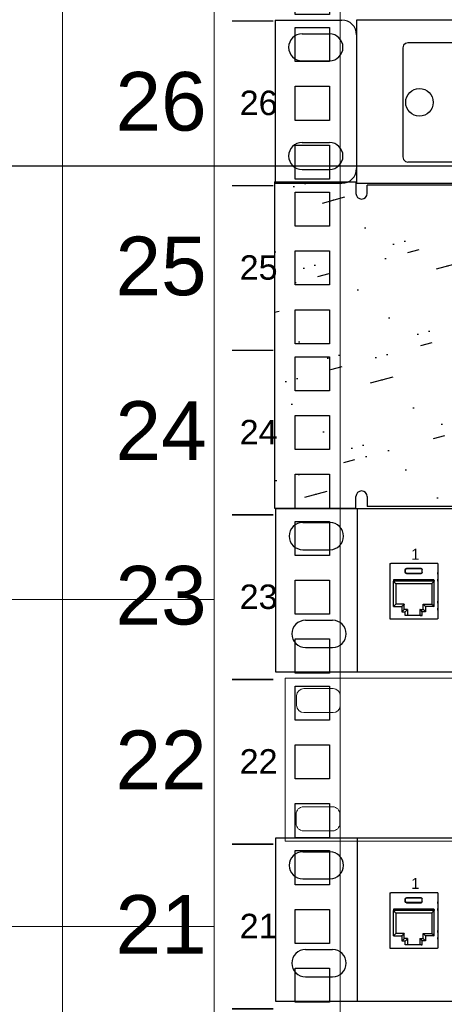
# Model space of a CAD drawing. Header units: millimetres. Extents: x 83969 to 163860, y -22594 to 4849.
# Tile 64 of 108: x 163429.15 to 163436.43, y -21360.68 to -21343.8. Entities that reach past the tile are written whole.
import ezdxf
from ezdxf.enums import TextEntityAlignment as Align

# ---------------------------------------------------------------- set-up
doc = ezdxf.new("R2010")
doc.units = ezdxf.units.MM
doc.layers.get('0').update_dxf_attribs({"color": 251, "lineweight": 0})
for name, color, linetype in [('! PT Instalacja niskoprądowa', 1, 'Continuous'), ('! PT Opisy Legenda 2', 7, 'Continuous'), ('! PT Teletechnika', 3, 'Continuous'), ('! PT Wyposażenie szafy RACK', 7, 'Continuous'), ('00 CCTV IP - MIWI', 10, 'Continuous')]:
    doc.layers.add(name, color=color, linetype=linetype)
for name, color, linetype, lineweight in [('BKT_szafy', 7, 'Continuous', 5), ('BKT_szafy_numeracja', 7, 'Continuous', 5), ('BKT_szafy_numeracja_duza', 7, 'Continuous', 5)]:
    doc.layers.add(name, color=color, linetype=linetype, lineweight=lineweight)
doc.styles.add('_LANSTER_01', font='romans.shx')
doc.styles.get("Standard").update_dxf_attribs({"font": 'arial.ttf'})

# ---------------------------------------------------------------- blocks, each defined once
blk = doc.blocks.new('Panel modularny_24_port_1U')
at = {"color": 0}
for p, q in [((48.89499986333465, 4.445000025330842), (-1.366653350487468e-07, 4.445000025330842)), ((-1.366653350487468e-07, 4.445000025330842), (-1.366653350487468e-07, 2.533084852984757e-08)), ((2.222499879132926, 4.445000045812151), (2.222499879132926, 4.581215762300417e-08)), ((0.7408331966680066, 4.074583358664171), (1.48166653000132, 4.074583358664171)), ((0.7408331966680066, 3.333750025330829), (1.48166653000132, 3.333750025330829)), ((0.8149165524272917, 1.407583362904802), (1.555749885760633, 1.407583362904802)), ((0.8149165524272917, 0.6667500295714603), (1.555749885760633, 0.6667500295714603)), ((-6.493726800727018e-08, 5.612997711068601e-08), (48.89499993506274, 5.612997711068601e-08))]:
    blk.add_line(p, q, dxfattribs=at)
at = {"color": 0, "linetype": 'Continuous'}
for p, q in [((3.112402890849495, 2.956395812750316), (3.131312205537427, 2.956395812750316)), ((3.112402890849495, 2.956395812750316), (3.112402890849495, 1.455287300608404)), ((3.131312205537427, 2.956395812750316), (3.134449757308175, 2.956395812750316)), ((3.134449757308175, 2.956395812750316), (3.141810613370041, 2.956395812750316)), ((4.394951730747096, 2.956395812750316), (3.141810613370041, 2.956395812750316)), ((4.402312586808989, 2.956395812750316), (4.394951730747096, 2.956395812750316)), ((4.405452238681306, 2.956395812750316), (4.402312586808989, 2.956395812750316)), ((4.424359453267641, 2.956395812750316), (4.405452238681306, 2.956395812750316)), ((4.424359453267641, 2.956395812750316), (4.424359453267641, 1.455287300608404)), ((3.111739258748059, 2.690359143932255), (3.111499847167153, 2.662007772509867)), ((3.112402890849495, 2.712645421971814), (3.111739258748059, 2.690359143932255)), ((3.537371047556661, 2.788396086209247), (3.546594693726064, 2.810667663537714)), ((3.537371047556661, 2.716982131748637), (3.537371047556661, 2.788396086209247)), ((3.538836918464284, 2.786930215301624), (3.537371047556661, 2.788396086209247)), ((3.538836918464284, 2.71844800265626), (3.537371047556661, 2.716982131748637)), ((3.546594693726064, 2.694710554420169), (3.537371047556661, 2.716982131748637)), ((3.548060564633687, 2.809201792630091), (3.538836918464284, 2.786930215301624)), ((3.538836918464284, 2.71844800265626), (3.538836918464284, 2.786930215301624)), ((3.538836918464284, 2.71844800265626), (3.548060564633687, 2.696176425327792)), ((3.546594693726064, 2.810667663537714), (3.568866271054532, 2.819891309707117)), ((3.568866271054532, 2.685484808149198), (3.546594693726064, 2.694710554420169)), ((3.570332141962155, 2.818425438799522), (3.548060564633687, 2.809201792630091)), ((3.548060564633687, 2.696176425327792), (3.570332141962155, 2.686952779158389)), ((3.568866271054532, 2.819891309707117), (3.967896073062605, 2.819891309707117)), ((3.568866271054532, 2.819891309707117), (3.570332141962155, 2.818425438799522)), ((3.570332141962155, 2.686952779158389), (3.568866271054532, 2.685484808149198)), ((3.568866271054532, 2.685484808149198), (3.967896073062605, 2.685484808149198)), ((3.966430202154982, 2.818425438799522), (3.570332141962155, 2.818425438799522)), ((3.966430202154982, 2.686952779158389), (3.570332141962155, 2.686952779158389)), ((3.967896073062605, 2.819891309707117), (3.966430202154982, 2.818425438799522)), ((3.966430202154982, 2.818425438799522), (3.988701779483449, 2.809201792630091)), ((3.988701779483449, 2.696176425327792), (3.966430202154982, 2.686952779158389)), ((3.966430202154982, 2.686952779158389), (3.967896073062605, 2.685484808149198)), ((3.990167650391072, 2.810667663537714), (3.967896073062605, 2.819891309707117)), ((3.967896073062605, 2.685484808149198), (3.990167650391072, 2.694710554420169)), ((3.988701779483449, 2.809201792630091), (3.99792542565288, 2.786930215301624)), ((3.99792542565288, 2.71844800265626), (3.988701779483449, 2.696176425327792)), ((3.999393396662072, 2.788396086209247), (3.990167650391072, 2.810667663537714)), ((3.990167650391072, 2.694710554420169), (3.999393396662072, 2.716982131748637)), ((3.99792542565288, 2.786930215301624), (3.999393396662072, 2.788396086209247)), ((3.99792542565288, 2.71844800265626), (3.99792542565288, 2.786930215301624)), ((3.99792542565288, 2.71844800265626), (3.999393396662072, 2.716982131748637)), ((3.999393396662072, 2.716982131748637), (3.999393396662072, 2.788396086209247)), ((4.425023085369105, 2.690359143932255), (4.424359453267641, 2.712645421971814)), ((4.425262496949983, 2.662007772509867), (4.425023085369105, 2.690359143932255)), ((3.111499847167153, 2.662007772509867), (3.111499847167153, 2.5255011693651)), ((3.111499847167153, 2.5255011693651), (3.111739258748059, 2.497147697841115)), ((3.111739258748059, 2.497147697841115), (3.112402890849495, 2.474863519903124)), ((3.211855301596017, 2.497256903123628), (3.211855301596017, 2.472055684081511)), ((4.324909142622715, 2.472055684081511), (3.211855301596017, 2.472055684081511)), ((3.212905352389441, 2.472055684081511), (3.237014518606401, 2.44794651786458)), ((3.212905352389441, 1.781122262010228), (3.212905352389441, 2.472055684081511)), ((4.308108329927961, 2.514057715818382), (3.228656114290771, 2.514057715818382)), ((3.237014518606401, 2.44794651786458), (3.257454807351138, 2.427506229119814)), ((3.257454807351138, 2.427506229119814), (3.271111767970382, 2.413849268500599)), ((4.279307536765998, 2.427506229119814), (4.265650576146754, 2.413849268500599)), ((4.299747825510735, 2.44794651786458), (4.279307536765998, 2.427506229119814)), ((4.323859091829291, 2.472055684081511), (4.299747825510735, 2.44794651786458)), ((4.323859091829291, 1.781122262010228), (4.323859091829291, 2.472055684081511)), ((4.324909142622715, 2.497256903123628), (4.324909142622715, 2.472055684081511)), ((4.424359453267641, 2.474863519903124), (4.425023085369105, 2.497147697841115)), ((4.425023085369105, 2.497147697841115), (4.425262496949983, 2.5255011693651)), ((4.425262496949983, 2.662007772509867), (4.425262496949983, 2.5255011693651)), ((3.271111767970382, 2.413849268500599), (3.275908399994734, 2.409052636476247)), ((3.275908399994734, 2.409052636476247), (3.275908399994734, 1.844125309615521)), ((3.275908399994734, 2.409052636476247), (4.260856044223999, 2.409052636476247)), ((4.265650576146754, 2.413849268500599), (4.260856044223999, 2.409052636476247)), ((4.260856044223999, 2.409052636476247), (4.260856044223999, 1.844125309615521)), ((3.111739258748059, 1.903568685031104), (3.111499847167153, 1.875217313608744)), ((3.112402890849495, 1.925854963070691), (3.111739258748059, 1.903568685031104)), ((4.425023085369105, 1.903568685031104), (4.424359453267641, 1.925854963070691)), ((4.425262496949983, 1.875217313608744), (4.425023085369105, 1.903568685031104)), ((3.111499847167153, 1.875217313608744), (3.111499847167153, 1.738710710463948)), ((3.111499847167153, 1.738710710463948), (3.111739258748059, 1.71035933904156)), ((3.111739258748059, 1.71035933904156), (3.112402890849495, 1.688073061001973)), ((3.237014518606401, 1.805231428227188), (3.212905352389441, 1.781122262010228)), ((3.212905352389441, 1.781122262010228), (3.444964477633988, 1.781122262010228)), ((3.257454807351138, 1.825671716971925), (3.237014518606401, 1.805231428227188)), ((3.271111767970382, 1.839330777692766), (3.257454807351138, 1.825671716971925)), ((3.275908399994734, 1.844125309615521), (3.271111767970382, 1.839330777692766)), ((3.50796752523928, 1.844125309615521), (3.275908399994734, 1.844125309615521)), ((3.469075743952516, 1.805231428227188), (3.444964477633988, 1.781122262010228)), ((3.444964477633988, 1.781122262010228), (3.444964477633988, 1.642515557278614)), ((3.444964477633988, 1.642515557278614), (3.469075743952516, 1.666624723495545)), ((3.444964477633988, 1.642515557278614), (3.537371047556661, 1.642515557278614)), ((3.489516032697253, 1.825671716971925), (3.469075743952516, 1.805231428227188)), ((3.469075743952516, 1.666624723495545), (3.489516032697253, 1.687065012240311)), ((3.503172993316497, 1.839330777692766), (3.489516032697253, 1.825671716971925)), ((3.489516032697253, 1.687065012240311), (3.503172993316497, 1.700724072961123)), ((3.50796752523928, 1.844125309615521), (3.503172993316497, 1.839330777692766)), ((3.503172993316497, 1.700724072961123), (3.50796752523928, 1.705518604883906)), ((3.50796752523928, 1.705518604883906), (3.50796752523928, 1.844125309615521)), ((3.600374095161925, 1.705518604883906), (3.50796752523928, 1.705518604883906)), ((3.537371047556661, 1.642515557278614), (3.561480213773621, 1.666624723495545)), ((3.537371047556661, 1.534866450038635), (3.537371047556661, 1.642515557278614)), ((3.561480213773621, 1.666624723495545), (3.581920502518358, 1.687065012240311)), ((3.581920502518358, 1.687065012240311), (3.595577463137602, 1.700724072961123)), ((3.595577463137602, 1.700724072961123), (3.600374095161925, 1.705518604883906)), ((3.600374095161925, 1.705518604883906), (3.600374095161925, 1.551749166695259)), ((3.936388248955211, 1.705518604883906), (4.028794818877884, 1.705518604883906)), ((3.936388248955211, 1.705518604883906), (3.936388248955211, 1.551749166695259)), ((3.941184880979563, 1.700724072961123), (3.936388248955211, 1.705518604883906)), ((3.954841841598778, 1.687065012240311), (3.941184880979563, 1.700724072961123)), ((3.975282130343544, 1.666624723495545), (3.954841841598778, 1.687065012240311)), ((3.999393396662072, 1.642515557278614), (3.975282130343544, 1.666624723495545)), ((4.091797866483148, 1.642515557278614), (3.999393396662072, 1.642515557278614)), ((3.999393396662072, 1.534866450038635), (3.999393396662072, 1.642515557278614)), ((4.028794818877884, 1.705518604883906), (4.028794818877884, 1.844125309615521)), ((4.028794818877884, 1.844125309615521), (4.260856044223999, 1.844125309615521)), ((4.028794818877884, 1.844125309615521), (4.033589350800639, 1.839330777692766)), ((4.033589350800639, 1.700724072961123), (4.028794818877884, 1.705518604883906)), ((4.033589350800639, 1.839330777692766), (4.047246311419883, 1.825671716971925)), ((4.047246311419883, 1.687065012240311), (4.033589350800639, 1.700724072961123)), ((4.047246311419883, 1.825671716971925), (4.06768660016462, 1.805231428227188)), ((4.06768660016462, 1.666624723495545), (4.047246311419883, 1.687065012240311)), ((4.06768660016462, 1.805231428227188), (4.091797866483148, 1.781122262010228)), ((4.091797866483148, 1.642515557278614), (4.06768660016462, 1.666624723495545)), ((4.323859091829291, 1.781122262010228), (4.091797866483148, 1.781122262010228)), ((4.091797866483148, 1.781122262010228), (4.091797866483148, 1.642515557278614)), ((4.260856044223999, 1.844125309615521), (4.265650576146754, 1.839330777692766)), ((4.265650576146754, 1.839330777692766), (4.279307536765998, 1.825671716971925)), ((4.279307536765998, 1.825671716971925), (4.299747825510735, 1.805231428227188)), ((4.299747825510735, 1.805231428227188), (4.323859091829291, 1.781122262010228)), ((4.424359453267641, 1.688073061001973), (4.425023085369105, 1.71035933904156)), ((4.425023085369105, 1.71035933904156), (4.425262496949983, 1.738710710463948)), ((4.425262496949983, 1.875217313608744), (4.425262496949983, 1.738710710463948)), ((3.112402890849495, 1.455125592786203), (3.112402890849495, 1.455287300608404)), ((3.112402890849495, 1.455125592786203), (3.112411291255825, 1.454804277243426)), ((3.112411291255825, 1.454804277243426), (3.112465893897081, 1.454050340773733)), ((3.112465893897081, 1.454050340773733), (3.112673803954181, 1.452792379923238)), ((3.112673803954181, 1.452792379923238), (3.114026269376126, 1.449530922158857)), ((3.114026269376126, 1.449530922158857), (3.116367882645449, 1.446912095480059)), ((3.116367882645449, 1.446912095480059), (3.119438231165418, 1.445213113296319)), ((3.119438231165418, 1.445213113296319), (3.122901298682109, 1.444625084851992)), ((3.122903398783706, 1.444625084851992), (3.122901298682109, 1.444625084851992)), ((3.122903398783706, 1.444625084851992), (4.41385894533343, 1.444625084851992)), ((3.568870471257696, 1.537128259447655), (3.537371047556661, 1.534866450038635)), ((3.999393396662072, 1.534866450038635), (3.537371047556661, 1.534866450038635)), ((3.591931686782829, 1.543306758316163), (3.568870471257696, 1.537128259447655)), ((3.600374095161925, 1.551749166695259), (3.591931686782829, 1.543306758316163)), ((3.936388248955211, 1.551749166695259), (3.944830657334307, 1.543306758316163)), ((3.944830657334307, 1.543306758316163), (3.96789187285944, 1.537128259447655)), ((3.96789187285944, 1.537128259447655), (3.999393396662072, 1.534866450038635)), ((4.41385894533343, 1.444625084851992), (4.413861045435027, 1.444625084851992)), ((4.417324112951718, 1.445213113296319), (4.413861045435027, 1.444625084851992)), ((4.420394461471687, 1.446912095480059), (4.417324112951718, 1.445213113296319)), ((4.42273607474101, 1.449530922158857), (4.420394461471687, 1.446912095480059)), ((4.424088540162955, 1.452792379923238), (4.42273607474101, 1.449530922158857)), ((4.424296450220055, 1.454050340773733), (4.424088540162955, 1.452792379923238)), ((4.424351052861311, 1.454804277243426), (4.424296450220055, 1.454050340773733)), ((4.424359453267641, 1.455125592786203), (4.424351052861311, 1.454804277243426)), ((4.424359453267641, 1.455125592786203), (4.424359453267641, 1.455287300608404))]:
    blk.add_line(p, q, dxfattribs=at)
at = {"color": 0}
for centre, start, end in [((0.7408331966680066, 3.7041666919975), 90, 270), ((1.48166653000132, 3.7041666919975), 270, 90), ((0.8149165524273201, 1.03716669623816), 90, 270), ((1.555749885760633, 1.03716669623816), 270, 90)]:
    blk.add_arc(centre, 0.3704166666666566, start, end, dxfattribs=at)
at = {"color": 0, "linetype": 'Continuous'}
for centre, start, end in [((3.228656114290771, 2.497256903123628), 90, 180), ((4.308108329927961, 2.497256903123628), 0, 90)]:
    blk.add_arc(centre, 0.01680081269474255, start, end, dxfattribs=at)
at = {"color": 0, "insert": (3.701812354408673, 3.360371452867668), "char_height": 0.3, "attachment_point": 1, "style": '_LANSTER_01'}
blk.add_mtext_dynamic_manual_height_columns('\\A1;{\\fHP Simplified|b0|i0|c238|p34;1}', width=0.4660491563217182, gutter_width=6, heights=[0], dxfattribs=at)
blk = doc.blocks.new('Panel QuickNet na 4 sloty_1U')
at = {"color": 0}
for p, q in [((-7.309182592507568e-08, 4.445000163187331), (-7.309182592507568e-08, 1.631873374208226e-07)), ((-7.309182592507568e-08, 4.445000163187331), (1.822499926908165, 4.445000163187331)), ((46.67249992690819, 4.444991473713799), (2.222499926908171, 4.4430777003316)), ((2.222499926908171, 4.4430777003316), (2.222499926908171, 1.631873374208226e-07)), ((0.7408332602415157, 4.07458349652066), (1.481666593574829, 4.07458349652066)), ((2.222499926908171, 4.045000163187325), (2.222499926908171, 0.4000001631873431)), ((3.504445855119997, 3.759572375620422), (3.485999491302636, 3.691935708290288)), ((3.556710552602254, 3.811837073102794), (3.504445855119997, 3.759572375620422)), ((3.624347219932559, 3.830283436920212), (3.556710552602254, 3.811837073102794)), ((13.41936640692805, 3.830283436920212), (3.624347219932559, 3.830283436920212)), ((3.485999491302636, 3.691935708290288), (3.485999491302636, 0.715922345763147)), ((0.7408332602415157, 3.333750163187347), (1.481666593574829, 3.333750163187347)), ((0.7408332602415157, 1.111250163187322), (1.481666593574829, 1.111250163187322)), ((3.485999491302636, 0.715922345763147), (3.504445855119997, 0.6452112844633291)), ((3.504445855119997, 0.6452112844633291), (3.556710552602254, 0.5929465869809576)), ((3.556710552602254, 0.5929465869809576), (3.624347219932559, 0.5745002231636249)), ((13.41936640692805, 0.5745002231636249), (3.624347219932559, 0.5745002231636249)), ((0.7408332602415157, 0.3704168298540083), (1.481666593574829, 0.3704168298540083)), ((-7.309182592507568e-08, 1.631873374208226e-07), (1.822499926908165, 1.631873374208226e-07)), ((2.222499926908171, 1.631873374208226e-07), (46.67249992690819, 1.631873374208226e-07))]:
    blk.add_line(p, q, dxfattribs=at)
for centre, radius, start, end in [((1.822499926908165, 4.045000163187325), 0.4, 0, 90), ((0.7408332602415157, 3.704166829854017), 0.3704166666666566, 90, 270), ((1.481666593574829, 3.704166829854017), 0.3704166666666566, 270, 90), ((0.7408332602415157, 0.7408334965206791), 0.3704166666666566, 90, 270), ((1.481666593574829, 0.7408334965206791), 0.3704166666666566, 270, 90), ((1.822499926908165, 0.4000001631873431), 0.4, 270, 0)]:
    blk.add_arc(centre, radius, start, end, dxfattribs=at)
blk = doc.blocks.new('FAP - 6xLC_poziom')
at = {"color": 0}
for p, q in [((0.070711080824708, 3.237336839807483), (0.01844638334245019, 3.185072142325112)), ((0.1383477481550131, 3.255783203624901), (0.070711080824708, 3.237336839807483)), ((9.933366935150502, 3.255783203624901), (0.1383477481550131, 3.255783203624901)), ((0.01844638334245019, 3.185072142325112), (1.952508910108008e-08, 3.117435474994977)), ((1.952508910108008e-08, 3.117435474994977), (1.952508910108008e-08, 0.1414221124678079)), ((1.952508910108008e-08, 0.1414221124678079), (0.01844638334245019, 0.07071105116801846)), ((0.01844638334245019, 0.07071105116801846), (0.070711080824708, 0.01844635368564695)), ((0.070711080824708, 0.01844635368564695), (0.1383477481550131, -1.013171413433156e-08)), ((9.933366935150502, -1.013171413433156e-08), (0.1383477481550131, -1.013171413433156e-08))]:
    blk.add_line(p, q, dxfattribs=at)
blk.add_circle((0.4519359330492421, 1.629428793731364), 0.3750760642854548, dxfattribs=at)
blk = doc.blocks.new('Panel zaślepiający 2U')
h = blk.add_hatch()
h.set_pattern_fill('GROUT', color=256, scale=0.25, angle=15, style=0)
h.set_pattern_definition([(15, (-221.187624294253, -203.5279369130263), (-0.3507189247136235, 2.535626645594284), [0.3175, -2.2225]), (15, (-221.1274679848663, -202.5257175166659), (-0.6574003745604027, 2.453451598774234), [0, -2.54]), (15, (-221.8009871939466, -203.6922870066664), (0.2626439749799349, 2.699976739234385), [0, -2.54]), (15, (-222.2940374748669, -201.8521983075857), (1.796051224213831, 3.110851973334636), [0.635, -4.445]), (15, (-220.0430735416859, -202.8925552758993), (-0.6574003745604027, 2.453451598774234), [0, -2.54]), (15, (-220.5742613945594, -203.3635868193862), (-0.04403747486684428, 2.617801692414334), [0, -2.54]), (15, (-220.3497549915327, -202.9747303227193), (-0.6574003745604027, 2.453451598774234), [0, -2.54]), (15, (-221.9873560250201, -201.7700232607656), (-0.6574003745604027, 2.453451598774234), [0, -2.54])])
h.paths.add_polyline_path([(46.67249973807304, 6.476403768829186e-08), (48.89499973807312, 6.476403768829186e-08), (48.89499973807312, 4.445000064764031), (48.89500005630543, 8.889999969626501), (46.67250005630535, 8.889999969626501), (46.67250005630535, 8.578849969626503, -0.9999999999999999), (46.36135005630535, 8.578849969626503), (46.36135005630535, 8.802988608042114), (2.533650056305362, 8.802988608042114), (2.533650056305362, 8.578849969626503, -0.9999999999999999), (2.222500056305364, 8.578849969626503), (2.222500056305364, 8.889999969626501), (5.630533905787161e-08, 8.889999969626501), (5.630533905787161e-08, 4.444999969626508), (-2.619269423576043e-07, 6.476403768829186e-08), (2.222499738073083, 6.476403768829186e-08), (2.222499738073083, 0.3111500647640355, -0.9999999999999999), (2.53364973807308, 0.3111500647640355), (2.53364973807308, 0.03924461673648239), (46.36134973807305, 0.03924461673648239), (46.36134973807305, 0.3111500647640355, -0.9999999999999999), (46.67249973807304, 0.3111500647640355)])
for p, q in [((-2.227642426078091e-08, 8.89000003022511), (2.222499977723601, 8.89000003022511)), ((5.630533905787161e-08, 8.889999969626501), (2.222500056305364, 8.889999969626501)), ((5.630533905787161e-08, 8.889999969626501), (5.630533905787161e-08, 4.444999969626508)), ((2.222500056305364, 8.889999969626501), (2.222500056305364, 8.578849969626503)), ((46.36135005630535, 8.802988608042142), (2.533650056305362, 8.802988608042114)), ((2.533650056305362, 8.578849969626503), (2.533650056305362, 8.802988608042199)), ((-2.619269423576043e-07, 4.445000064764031), (-2.619269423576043e-07, 6.476403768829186e-08)), ((2.222499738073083, 6.476403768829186e-08), (2.222499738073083, 0.3111500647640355)), ((2.53364973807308, 0.3111500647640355), (2.53364973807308, 0.03924461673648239)), ((-2.619269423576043e-07, 6.476403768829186e-08), (2.222499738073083, 6.476403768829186e-08)), ((46.36134973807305, 0.03924461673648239), (2.53364973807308, 0.03924461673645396))]:
    blk.add_line(p, q)
for centre, start, end in [((2.378075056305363, 8.578849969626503), 180, 0), ((2.378074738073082, 0.3111500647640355), 0, 180)]:
    blk.add_arc(centre, 0.1555750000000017, start, end)
blk = doc.blocks.new('1U_szafa')
at = {"layer": '00 CCTV IP - MIWI', "color": 7, "const_width": 0.4}
for points in [[(9273.938548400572, 2033.95), (9285.038548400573, 2033.95)], [(9273.938548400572, 1989.5), (9285.038548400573, 1989.5)]]:
    blk.add_lwpolyline(points, dxfattribs=at)
at = {"layer": '00 CCTV IP - MIWI', "color": 7}
for points in [[(9291.000000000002, 2032.202931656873), (9300.2, 2032.202931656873), (9300.2, 2023.002931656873), (9291.000000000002, 2023.002931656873), (9291.000000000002, 2032.202931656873)], [(9291.000000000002, 2016.327931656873), (9300.2, 2016.327931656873), (9300.2, 2007.127931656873), (9291.000000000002, 2007.127931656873), (9291.000000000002, 2016.327931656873)], [(9291.000000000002, 2000.452931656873), (9300.2, 2000.452931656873), (9300.2, 1991.252931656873), (9291.000000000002, 1991.252931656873), (9291.000000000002, 2000.452931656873)]]:
    blk.add_lwpolyline(points, dxfattribs=at)
blk = doc.blocks.new('Szafa rack 27U')
at = {"layer": 'BKT_szafy'}
blk.add_lwpolyline([(-381, 809.0132235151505), (-381, 29.84500000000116)], dxfattribs=at)
blk.add_lwpolyline([(-354.9650000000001, 802.345723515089), (-333.375, 802.345723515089), (-333.375, 36.51250000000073), (-354.9650000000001, 36.51250000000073)], close=True, dxfattribs=at)
at = {"layer": 'BKT_szafy', "const_width": 0.254}
for points in [[(-351.892521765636, 771.2111299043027), (-344.8440217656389, 771.2111299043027)], [(-351.892521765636, 742.9853799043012), (-344.8440217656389, 742.9853799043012)], [(-351.892521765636, 714.7596299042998), (-344.8440217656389, 714.7596299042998)], [(-351.892521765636, 686.533879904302), (-344.8440217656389, 686.533879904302)], [(-351.892521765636, 658.3081299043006), (-344.8440217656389, 658.3081299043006)], [(-351.892521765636, 630.0823799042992), (-344.8440217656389, 630.0823799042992)]]:
    blk.add_lwpolyline(points, dxfattribs=at)
at = {"layer": 'BKT_szafy', "xscale": 0.635, "yscale": 0.635, "zscale": 0.635}
for p in [(-6240.843499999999, -492.1213700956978), (-6240.843499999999, -520.3471200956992), (-6240.843499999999, -548.572870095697), (-6240.843499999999, -576.7986200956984), (-6240.843499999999, -605.0243700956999), (-6240.843499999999, -633.2501200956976), (-6240.843499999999, -661.4758700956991)]:
    blk.add_blockref('1U_szafa', p, dxfattribs=at)
at = {"layer": '! PT Instalacja niskoprądowa'}
blk.add_attdef('NAZWA_SZAFY', text='', height=20, dxfattribs=at).set_placement((-377.6517446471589, 856.926036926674), align=Align.MIDDLE_LEFT)
at = {"layer": 'BKT_szafy_numeracja', "char_height": 4.191, "width": 4.444999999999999, "attachment_point": 1}
for s, insert in [('26', (-350.6059810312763, 759.2727749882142)), ('25', (-350.6059810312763, 731.0470249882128)), ('24', (-350.6059810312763, 702.821274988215)), ('23', (-350.6059810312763, 674.5955249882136)), ('22', (-350.6059810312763, 646.3697749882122)), ('21', (-350.6059810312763, 618.1440249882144))]:
    blk.add_mtext(s, dxfattribs=dict(at, insert=insert))
at = {"layer": 'BKT_szafy_numeracja_duza', "char_height": 10.0584, "width": 4.444999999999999, "attachment_point": 1}
for s, insert in [('26', (-371.9025680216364, 762.4717791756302)), ('25', (-371.9025680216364, 734.2460291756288)), ('24', (-371.9025680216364, 706.020279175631)), ('23', (-371.9025680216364, 677.7945291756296)), ('22', (-371.9025680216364, 649.5687791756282)), ('21', (-371.9025680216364, 621.3430291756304))]:
    blk.add_mtext(s, dxfattribs=dict(at, insert=insert))
blk = doc.blocks.new('Switch 24xGE')
at = {"color": 144}
blk.add_lwpolyline([(-306.449629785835, 0), (0, 0), (0, 27.95462635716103), (-306.449629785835, 27.95462635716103)], close=True, dxfattribs=at)
at = {"color": 144, "elevation": 2619.455127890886}
for points in [[(-303.2300852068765, 26.1717456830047), (-298.2298204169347, 26.1717456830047, -0.414213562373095), (-296.9797542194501, 24.92167948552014), (-296.9797542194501, 23.29659342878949, -0.414213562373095), (-298.2298204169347, 22.04652723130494), (-303.2300852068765, 22.04652723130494, -0.414213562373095), (-304.4801514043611, 23.29659342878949), (-304.4801514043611, 24.92167948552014, -0.414213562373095)], [(-303.307011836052, 5.892024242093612), (-298.3067470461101, 5.892024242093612, -0.414213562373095), (-297.0566808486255, 4.641958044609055), (-297.0566808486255, 3.016871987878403, -0.414213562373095), (-298.3067470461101, 1.766805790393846), (-303.307011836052, 1.766805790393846, -0.414213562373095), (-304.5570780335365, 3.016871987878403), (-304.5570780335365, 4.641958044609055, -0.414213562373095)]]:
    blk.add_lwpolyline(points, format="xyb", close=True, dxfattribs=at)

msp = doc.modelspace()

# ---------------------------------------------------------------- linework, layer by layer
at = {"layer": '! PT Teletechnika', "color": 4}
msp.add_line((163399.9536904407, -21346.30108213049), (163438.9631796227, -21346.30108213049), dxfattribs=at)
at = {"color": 6}
for p, q in [((163425.3117151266, -21353.74167217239), (163432.4861201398, -21353.74167217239)), ((163425.3117151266, -21359.34421648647), (163432.4861201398, -21359.34421648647))]:
    msp.add_line(p, q, dxfattribs=at)

# ---------------------------------------------------------------- block references
at = {"layer": '! PT Opisy Legenda 2'}
for name, p, xscale, yscale, zscale in [('Panel QuickNet na 4 sloty_1U', (163433.5296105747, -21346.60113977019), 0.6288110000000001, 0.6288110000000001, 0.6288110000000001), ('FAP - 6xLC_poziom', (163435.7215535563, -21346.23988770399), 0.6288110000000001, 0.6288110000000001, 0.6288110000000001), ('Panel zaślepiający 2U', (163433.5187035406, -21352.17092112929), 0.6288110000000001, 0.6288110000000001, 0.6288110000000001), ('Panel modularny_24_port_1U', (163433.5389661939, -21354.98103701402), 0.6288112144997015, 0.6288112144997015, 0.6288112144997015), ('Panel modularny_24_port_1U', (163433.5389661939, -21360.62618701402), 0.6288112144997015, 0.6288112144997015, 0.6288112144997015)]:
    msp.add_blockref(name, p, dxfattribs=dict(at, xscale=xscale, yscale=yscale, zscale=zscale))
at = {"layer": '! PT Wyposażenie szafy RACK', "color": 7, "xscale": 0.1, "yscale": 0.1, "zscale": 0.1}
msp.add_blockref('Szafa rack 27U', (163467.9826201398, -21420.94185159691), dxfattribs=at)
at = {"xscale": 0.1, "yscale": 0.1, "zscale": 0.1}
msp.add_blockref('Switch 24xGE', (163464.3466449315, -21357.88267502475), dxfattribs=at)

doc.saveas('drawing.dxf')
